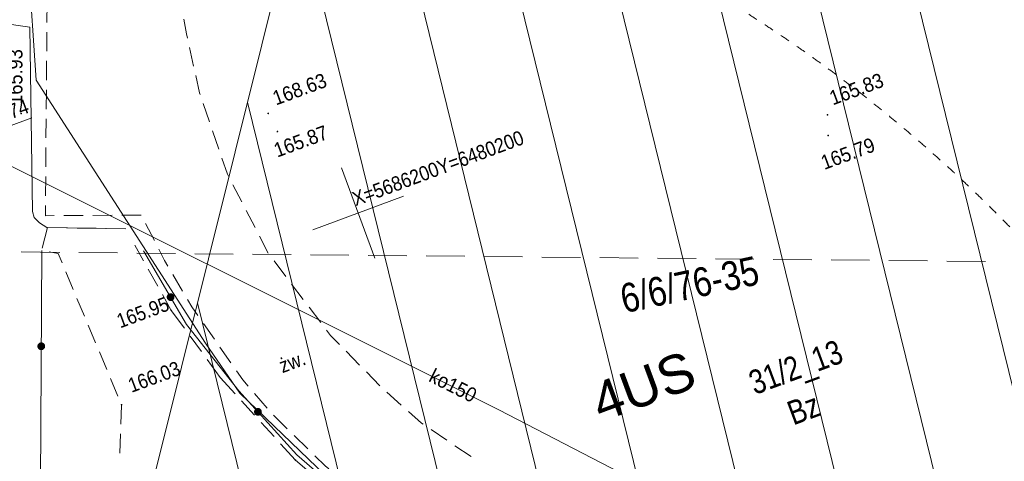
# Model space of a CAD drawing. Header units: millimetres. Extents: x -1155795 to 240441, y -422828 to 463730.
# Tile 38 of 66: x -31629 to 19426, y 24795 to 47720. Entities that reach past the tile are written whole.
import ezdxf
from ezdxf.xclip import XClip

# ---------------------------------------------------------------- set-up
doc = ezdxf.new("R2010")
doc.units = ezdxf.units.MM
doc.header["$MEASUREMENT"] = 0
doc.header["$XCLIPFRAME"] = 0
doc.linetypes.add('Dashed 1_500', pattern=[1000, 500, -500])
for name, color, linetype in [('00 PZT MAPA', 7, 'Continuous'), ('Sycow_7_KTOK - Ogrodzenie trwałe', 7, 'Continuous'), ('Sycow_7_punkt wysokościowy sztuczny', 7, 'Continuous'), ('Sycow_7_RTPW02 - Punkt wysokościowy sztuczny', 7, 'Continuous')]:
    doc.layers.add(name, color=color, linetype=linetype)
for name, color, linetype, lineweight in [('0_Nr_pióra__1', 7, 'Continuous', 13), ('Sycow_7_210-oznaczenie konturu użytku gruntowego_Nr_pióra__3', 3, 'Continuous', 18), ('Sycow_7_211-numer działki ewidencyjnej_Nr_pióra__7', 7, 'Continuous', 18), ('Sycow_7_@Wywiad_Nr_pióra__7', 7, 'Continuous', 18), ('Sycow_7_@Zakres_Nr_pióra__6', 6, 'Continuous', 18), ('Sycow_7_chodnik (powierzchnia)_Nr_pióra__7', 7, 'Continuous', 18), ('Sycow_7_EGB_BlokBudynku_Nr_pióra__7', 7, 'Continuous', 18), ('Sycow_7_inna budowla (powierzchnia)-Atr17_Nr_pióra__7', 7, 'Continuous', 18), ('Sycow_7_krawężnik (linia)_Nr_pióra__7', 7, 'Continuous', 18), ('Sycow_7_KTOK - Ogrodzenie trwałe_Nr_pióra__7', 7, 'Continuous', 18), ('Sycow_7_przewód kanalizacyjny (linia)-Atr1_Nr_pióra__34', 34, 'Continuous', 18), ('Sycow_7_przewód kanalizacyjny (linia)_Nr_pióra__34', 34, 'Continuous', 18), ('Sycow_7_przewód wodociągowy (linia)_Nr_pióra__5', 5, 'Continuous', 18), ('Sycow_7_punkt o określonej wysokości (sieć kanalizacyjna)-Atr2_Nr_pióra__34', 34, 'Continuous', 18), ('Sycow_7_punkt o określonej wysokości (sieć kanalizacyjna)-Atr2_Nr_pióra__7', 7, 'Continuous', 18), ('Sycow_7_punkt wysokościowy sztuczny-Atr2_Nr_pióra__7', 7, 'Continuous', 18), ('Sycow_7_RTPW02_O - Punkt wysokościowy sztuczny_Nr_pióra__7', 7, 'Continuous', 18)]:
    doc.layers.add(name, color=color, linetype=linetype, lineweight=lineweight)
for name, color, linetype, lineweight, true_color in [('0_Nr_pióra__99', 7, 'Continuous', 0, 0xaad2ff), ('2D Drafting - General_Nr_pióra__101', 7, 'Continuous', 13, 0x4c4c4c), ('Sycow_7_PZT_RT - Oznaczenie terenu_Nr_pióra__252', 7, 'Continuous', 18, 0x929292)]:
    doc.layers.add(name, color=color, linetype=linetype, lineweight=lineweight, true_color=true_color)
doc.styles.add('STYL_AUTOMATYCZNY_1', font='Arial.ttf')
doc.styles.add('STYL_AUTOMATYCZNY_12', font='Arial Narrow.ttf')
doc.styles.add('STYL_AUTOMATYCZNY_5', font='txt', dxfattribs={"width": 0.9})
doc.styles.add('STYL_AUTOMATYCZNY_6', font='txt', dxfattribs={"width": 0.87})
doc.styles.add('STYL_AUTOMATYCZNY_9', font='txt', dxfattribs={"width": 0.79})

# ---------------------------------------------------------------- blocks, each defined once
blk = doc.blocks.new('Rysunek_1_7', base_point=(14567, -19307))
at = {"layer": 'Sycow_7_KTOK - Ogrodzenie trwałe', "linetype": 'Continuous', "lineweight": 0, "true_color": 0x000000}
for points in [[(-23639, 33379, 1), (-23967, 33258, 1)], [(-30346, 30828, 1), (-30674, 30707, 1)], [(-19110, 27424, 1), (-19438, 27302, 1)]]:
    blk.add_hatch(color=178, dxfattribs=at).paths.add_polyline_path(points)
at = {"layer": 'Sycow_7_punkt wysokościowy sztuczny', "linetype": 'Continuous', "lineweight": 0, "true_color": 0x000000}
for points in [[(-31506, 42866, 1), (-31590, 42835, 1)], [(-18702, 42872, 1), (-18786, 42841, 1)], [(10299, 42798, 1), (10214, 42766, 1)], [(-18225, 41929, 1), (-18309, 41898, 1)], [(10334, 41723, 1), (10250, 41692, 1)]]:
    blk.add_hatch(color=178, dxfattribs=at).paths.add_polyline_path(points)
at = {"layer": 'Sycow_7_RTPW02 - Punkt wysokościowy sztuczny', "linetype": 'Continuous', "lineweight": 0, "true_color": 0x000000}
for points in [[(-23727, 32647, 1), (-23811, 32616, 1)], [(-26303, 27747, 1), (-26387, 27716, 1)], [(-17291, 24873, 1), (-17375, 24842, 1)]]:
    blk.add_hatch(color=178, dxfattribs=at).paths.add_polyline_path(points)
at = {"layer": 'Sycow_7_@Wywiad_Nr_pióra__7', "color": 7, "linetype": 'Continuous', "lineweight": 18}
for p, q in [((-30186, 36925), (-30455, 35852)), ((-25662, 36021), (-25203, 35200)), ((-24959, 34763), (-24472, 33890)), ((-29241, 34632), (-28854, 33710)), ((-28660, 33249), (-28273, 32327)), ((-24228, 33453), (-23769, 32632)), ((-23769, 32632), (-23088, 31699)), ((-28080, 31866), (-27693, 30944)), ((-22793, 31295), (-22203, 30488)), ((-27499, 30483), (-27112, 29561)), ((-21908, 30084), (-21228, 29152)), ((-21228, 29152), (-20456, 28301)), ((-26919, 29100), (-26532, 28178)), ((-26345, 27715), (-26383, 26716)), ((-20120, 27931), (-19448, 27190)), ((-19112, 26819), (-18441, 26079)), ((-26402, 26216), (-26440, 25217)), ((-18105, 25708), (-17333, 24858)), ((-17333, 24858), (-16503, 24142))]:
    blk.add_line(p, q, dxfattribs=at)
at = {"layer": 'Sycow_7_@Wywiad_Nr_pióra__7', "color": 7, "linetype": 'Continuous', "lineweight": 18, "flags": 128}
blk.add_lwpolyline([(-30105, 35666), (-29636, 35575), (-29434, 35093)], dxfattribs=at)
at = {"layer": 'Sycow_7_@Zakres_Nr_pióra__6', "color": 6, "linetype": 'Continuous', "lineweight": 18}
for p, q in [((-31554, 35661), (-29554, 35642)), ((-28554, 35632), (-26554, 35612)), ((-25554, 35602), (-23554, 35583)), ((-22554, 35573), (-20555, 35553)), ((-19555, 35543), (-17555, 35524)), ((-16555, 35514), (-14555, 35494)), ((-13555, 35485), (-11555, 35465)), ((-10555, 35455), (-8555, 35436)), ((-7555, 35426), (-5555, 35406)), ((-4555, 35396), (-2555, 35377)), ((-1555, 35367), (444, 35347)), ((1444, 35337), (3444, 35318)), ((4444, 35308), (6444, 35288)), ((7444, 35279), (9444, 35259)), ((10444, 35249), (12444, 35229)), ((13444, 35220), (15444, 35200)), ((16444, 35190), (18444, 35171))]:
    blk.add_line(p, q, dxfattribs=at)
at = {"layer": 'Sycow_7_chodnik (powierzchnia)_Nr_pióra__7', "color": 7, "linetype": 'Continuous', "lineweight": 18}
for p, q in [((-30208, 48579), (-30216, 47579)), ((-30220, 47079), (-30228, 46079)), ((-22609, 45303), (-22825, 46279)), ((-30233, 45579), (-30241, 44579)), ((-30245, 44079), (-30253, 43079)), ((-21791, 42422), (-22115, 43368)), ((-30257, 42579), (-30265, 41579)), ((-21305, 41002), (-21629, 41949)), ((-30269, 41079), (-30277, 40079)), ((-30281, 39579), (-30290, 38579)), ((-20115, 38257), (-20574, 39146)), ((-19427, 36924), (-19886, 37813)), ((-29333, 37550), (-28333, 37556)), ((-27833, 37560), (-26833, 37566)), ((-26333, 37569), (-25333, 37575)), ((-29155, 36911), (-30186, 36925)), ((-27655, 36892), (-28655, 36905)), ((-26125, 36871), (-27155, 36885)), ((-25098, 37143), (-24644, 36252)), ((-17831, 34397), (-18435, 35194)), ((-23691, 34494), (-23185, 33632)), ((-16926, 33201), (-17530, 33998)), ((-16021, 32005), (-16624, 32803)), ((-22104, 31951), (-21532, 31130)), ((-21246, 30720), (-20675, 29900)), ((-14003, 29791), (-14703, 30506)), ((-12954, 28719), (-13654, 29434)), ((-19455, 28318), (-18801, 27562)), ((-11840, 27715), (-12584, 28384)), ((-18474, 27183), (-17758, 26485)), ((-17400, 26136), (-16684, 25438)), ((-9472, 25885), (-10301, 26444)), ((-8227, 25048), (-9057, 25606))]:
    blk.add_line(p, q, dxfattribs=at)
at = {"layer": 'Sycow_7_chodnik (powierzchnia)_Nr_pióra__7', "color": 7, "linetype": 'Continuous', "lineweight": 18, "flags": 128}
for points in [[(-22933, 46768), (-22980, 46983), (-23122, 47749)], [(-22277, 43841), (-22303, 43917), (-22502, 44815)], [(-20803, 39590), (-20858, 39696), (-21143, 40529)], [(-30294, 38080), (-30298, 37544), (-29833, 37547)], [(-18737, 35593), (-18746, 35605), (-19198, 36480)], [(-24416, 35807), (-24115, 35216), (-23944, 34925)], [(-22932, 33201), (-22701, 32808), (-22390, 32361)], [(-15052, 30863), (-15511, 31332), (-15719, 31607)], [(-20389, 29490), (-20061, 29019), (-19782, 28696)], [(-10716, 26723), (-10796, 26776), (-11468, 27381)], [(-16326, 25089), (-15788, 24565), (-15595, 24407)]]:
    blk.add_lwpolyline(points, dxfattribs=at)
at = {"layer": 'Sycow_7_inna budowla (powierzchnia)-Atr17_Nr_pióra__7', "color": 7, "linetype": 'Continuous', "lineweight": 18}
for p, q in [((-13210, 35341), (-14946, 40030)), ((-13210, 35341), (-14946, 40030)), ((-16422, 36817), (-11733, 38553)), ((-16422, 36817), (-11733, 38553))]:
    blk.add_line(p, q, dxfattribs=at)
at = {"layer": 'Sycow_7_krawężnik (linia)_Nr_pióra__7', "color": 7, "linetype": 'Continuous', "lineweight": 18, "flags": 128}
for points in [[(-31104, 47323), (-36976, 48177), (-36857, 56901), (-36802, 63604)], [(-31104, 47323), (-30957, 37769), (-30874, 37459), (-30599, 37177), (-30230, 36929), (-26125, 36871)]]:
    blk.add_lwpolyline(points, dxfattribs=at)
at = {"layer": 'Sycow_7_KTOK - Ogrodzenie trwałe_Nr_pióra__7', "color": 7, "linetype": 'Continuous', "lineweight": 18}
blk.add_line((-30483, 35740), (-30556, 22045), dxfattribs=at)
at = {"layer": 'Sycow_7_KTOK - Ogrodzenie trwałe_Nr_pióra__7', "color": 7, "linetype": 'Continuous', "lineweight": 18, "flags": 128}
blk.add_lwpolyline([(-25202, 35714), (-22974, 31899), (-20259, 28456), (-17260, 25126), (-13993, 22290), (-10254, 19870), (-6751, 17932), (-4277, 16901), (7, 15482), (2220, 15062), (6611, 14454), (13463, 14458)], dxfattribs=at)
at = {"layer": 'Sycow_7_KTOK - Ogrodzenie trwałe_Nr_pióra__7', "color": 7, "linetype": 'Continuous', "lineweight": 18}
for centre in [(-23803, 33318), (-30510, 30767), (-19274, 27363)]:
    blk.add_circle(centre, 175, dxfattribs=at)
at = {"layer": 'Sycow_7_przewód kanalizacyjny (linia)_Nr_pióra__34', "color": 34, "linetype": 'Continuous', "lineweight": 18, "flags": 128}
blk.add_lwpolyline([(-39629, 40914), (-39218, 42655), (-37213, 42683), (-6784, 27462), (20744, 13192)], dxfattribs=at)
at = {"layer": 'Sycow_7_przewód wodociągowy (linia)_Nr_pióra__5', "color": 5, "linetype": 'Continuous', "lineweight": 18, "flags": 128}
blk.add_lwpolyline([(-31164, 50510), (-30779, 44575), (-21997, 30936), (-20222, 28330), (-14436, 22784), (-4531, 16395), (10129, 14327)], dxfattribs=at)
at = {"layer": 'Sycow_7_punkt o określonej wysokości (sieć kanalizacyjna)-Atr2_Nr_pióra__7', "color": 7, "linetype": 'Continuous', "lineweight": 18, "flags": 128}
blk.add_lwpolyline([(-34022, 41092), (-33679, 41635), (-31002, 42626)], dxfattribs=at)
at = {"layer": 'Sycow_7_210-oznaczenie konturu użytku gruntowego_Nr_pióra__3', "color": 3, "linetype": 'Continuous', "lineweight": 18, "insert": (8484, 26654), "char_height": 1250, "attachment_point": 7, "rotation": 20.318, "style": 'STYL_AUTOMATYCZNY_9'}
blk.add_mtext('\\A1;{\\pql;\\fArial|b0|i0|c0|p0;\\W0.790000;Bz}', dxfattribs=at)
at = {"layer": 'Sycow_7_211-numer działki ewidencyjnej_Nr_pióra__7', "color": 7, "linetype": 'Continuous', "lineweight": 18, "insert": (6056, 29407), "char_height": 1250, "attachment_point": 1, "rotation": 20.318, "style": 'STYL_AUTOMATYCZNY_9'}
blk.add_mtext('\\A1;{\\pql;\\fArial|b0|i0|c0|p0;\\W0.790000;31/2_13}', dxfattribs=at)
at = {"layer": 'Sycow_7_@Wywiad_Nr_pióra__7', "color": 7, "linetype": 'Continuous', "lineweight": 18, "insert": (-18136, 29718), "char_height": 750, "attachment_point": 4, "rotation": 20.318, "style": 'STYL_AUTOMATYCZNY_6'}
blk.add_mtext('\\A1;{\\pql;\\fArial|b0|i0|c0|p0;\\W0.870000;żw.}', dxfattribs=at)
at = {"layer": 'Sycow_7_EGB_BlokBudynku_Nr_pióra__7', "color": 7, "linetype": 'Continuous', "lineweight": 18, "insert": (-14203, 38024), "char_height": 750, "attachment_point": 7, "rotation": 20.318, "style": 'STYL_AUTOMATYCZNY_6'}
blk.add_mtext('\\A1;{\\pql;\\fArial|b0|i0|c0|p0;\\W0.870000;X=5686200\\fArial|b0|i0|c0|p0;\\W0.870000;Y=6480200}', dxfattribs=at)
at = {"layer": 'Sycow_7_przewód kanalizacyjny (linia)-Atr1_Nr_pióra__34', "color": 34, "linetype": 'Continuous', "lineweight": 18, "insert": (-10478, 28963), "char_height": 750, "attachment_point": 7, "rotation": 333.322, "style": 'STYL_AUTOMATYCZNY_5'}
blk.add_mtext('\\A1;{\\pql;\\fArial|b0|i0|c0|p0;\\W0.900000;ko150}', dxfattribs=at)
at = {"layer": 'Sycow_7_punkt o określonej wysokości (sieć kanalizacyjna)-Atr2_Nr_pióra__34', "color": 34, "linetype": 'Continuous', "lineweight": 18, "insert": (-33779, 41905), "char_height": 750, "attachment_point": 7, "rotation": 20.318, "style": 'STYL_AUTOMATYCZNY_5'}
blk.add_mtext('\\A1;{\\pql;\\fArial|b0|i0|c0|p0;\\W0.900000;165.74}', dxfattribs=at)
at = {"layer": 'Sycow_7_punkt wysokościowy sztuczny-Atr2_Nr_pióra__7', "color": 7, "linetype": 'Continuous', "lineweight": 18, "char_height": 750, "attachment_point": 7, "style": 'STYL_AUTOMATYCZNY_5'}
for s, insert, rotation in [('\\A1;{\\pql;\\fArial|b0|i0|c0|p0;\\W0.900000;165.93}', (-31479, 43303), 89.921), ('\\A1;{\\pql;\\fArial|b0|i0|c0|p0;\\W0.900000;168.63}', (-18336, 43253), 20.318), ('\\A1;{\\pql;\\fArial|b0|i0|c0|p0;\\W0.900000;165.83}', (10538, 43259), 20.318), ('\\A1;{\\pql;\\fArial|b0|i0|c0|p0;\\W0.900000;165.87}', (-18272, 40547), 20.318), ('\\A1;{\\pql;\\fArial|b0|i0|c0|p0;\\W0.900000;165.79}', (10095, 39907), 20.318)]:
    blk.add_mtext(s, dxfattribs=dict(at, insert=insert, rotation=rotation))
at = {"layer": 'Sycow_7_PZT_RT - Oznaczenie terenu_Nr_pióra__252', "color": 252, "linetype": 'Continuous', "lineweight": 18, "true_color": 0x929292, "insert": (-1835, 27742), "char_height": 2000, "attachment_point": 4, "rotation": 20.318, "style": 'STYL_AUTOMATYCZNY_1'}
blk.add_mtext('\\A1;{\\pql;\\fArial|b0|i0|c0|p0;\\W1.000000;4US}', dxfattribs=at)
at = {"layer": 'Sycow_7_RTPW02_O - Punkt wysokościowy sztuczny_Nr_pióra__7', "color": 7, "linetype": 'Continuous', "lineweight": 18, "char_height": 750, "attachment_point": 7, "rotation": 20.318, "style": 'STYL_AUTOMATYCZNY_6'}
for s, insert in [('\\A1;{\\pql;\\fArial|b0|i0|c0|p0;\\W0.870000;165.95}', (-26418, 31683)), ('\\A1;{\\pql;\\fArial|b0|i0|c0|p0;\\W0.870000;166.03}', (-25831, 28336))]:
    blk.add_mtext(s, dxfattribs=dict(at, insert=insert))

msp = doc.modelspace()

# ---------------------------------------------------------------- block references
at = {"layer": '00 PZT MAPA', "color": 7, "linetype": 'Continuous', "lineweight": 15}
ref = msp.add_blockref('Rysunek_1_7', (14567, -19307), dxfattribs=at)
XClip(ref).set_block_clipping_path([(-38444.7789564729, -141413.2871562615), (134317.2398628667, -77444.9644498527), (67578.7707096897, 102798.5088210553), (-105183.2481096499, 38830.1861146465)])

# ---------------------------------------------------------------- next in the draw order: hatches: boundary and pattern name
at = {"layer": '2D Drafting - General_Nr_pióra__101', "linetype": 'Continuous', "lineweight": 13, "true_color": 0x4c4c4c}
h = msp.add_hatch(dxfattribs=at)
h.set_pattern_fill('Roof__01', color=59, style=0, pattern_type=2)
h.set_pattern_definition([(103.803, (8659.3, 11322.4), (4855.6, 1192.92), [])])
h.paths.add_polyline_path([(-10733, 79959), (-30186, 1779), (47504, 20866)])

# ---------------------------------------------------------------- next in the draw order: linework, layer by layer
at = {"layer": '0_Nr_pióra__99', "color": 141, "linetype": 'Dashed 1_500', "lineweight": 0, "true_color": 0xaad2ff}
for centre, radius in [((88699, -12696), 150000), ((-56052, -28118), 150000), ((-34105, -15278), 75000)]:
    msp.add_circle(centre, radius, dxfattribs=at)
at = {"layer": '2D Drafting - General_Nr_pióra__101', "color": 59, "linetype": 'Continuous', "lineweight": 13, "true_color": 0x4c4c4c, "flags": 128}
msp.add_lwpolyline([(-10733, 79959), (-30186, 1779), (47504, 20866)], close=True, dxfattribs=at)

# ---------------------------------------------------------------- next in the draw order: texts
at = {"layer": '0_Nr_pióra__1', "color": 7, "linetype": 'Continuous', "lineweight": 13, "insert": (2947, 34708), "char_height": 1500, "attachment_point": 2, "rotation": 12.1427, "style": 'STYL_AUTOMATYCZNY_12'}
msp.add_mtext('\\A1;{\\pqc;\\fArial Narrow|b0|i0|c0|p0;\\W1.000000;6/6/76-35}', dxfattribs=at)

doc.saveas('drawing.dxf')
